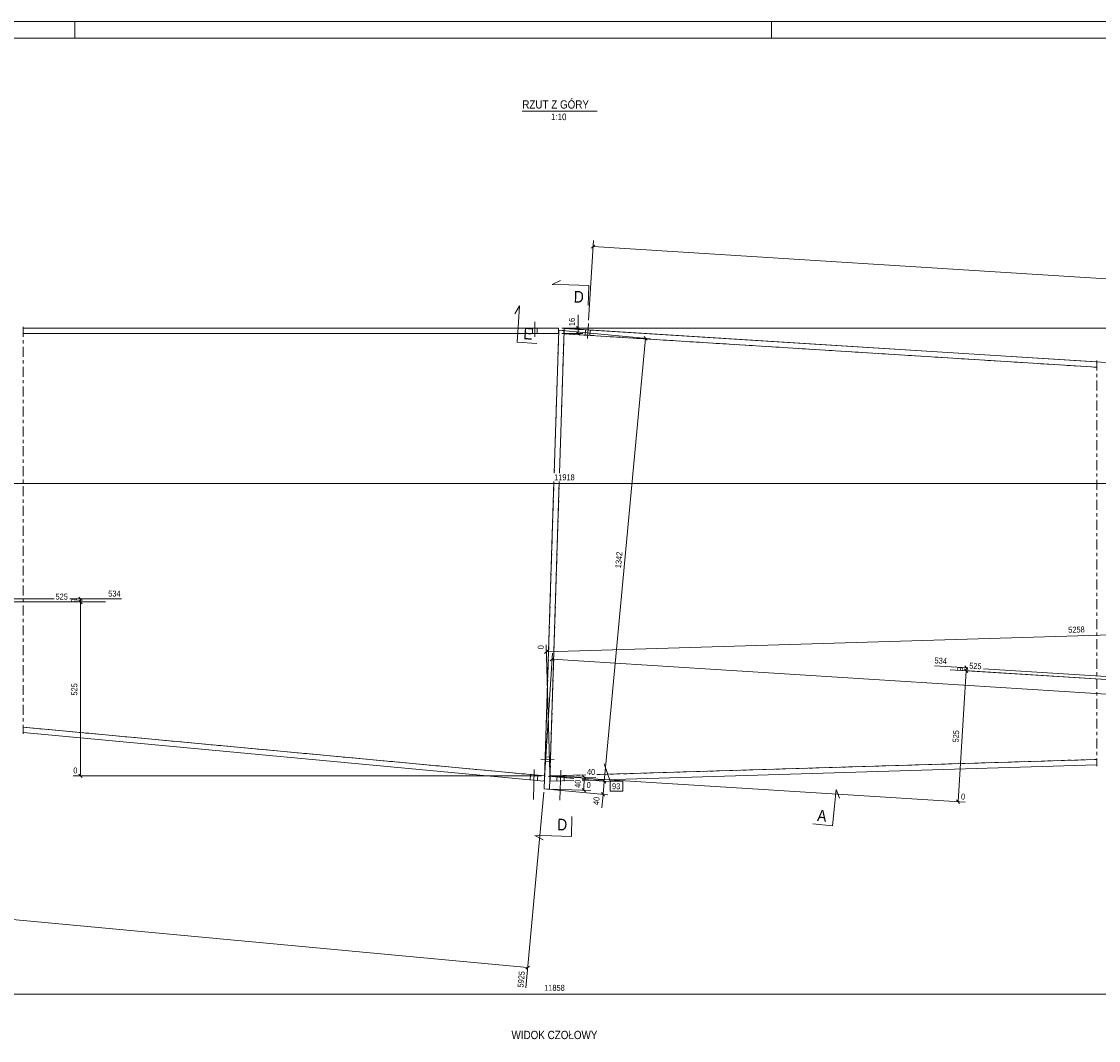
# Model space of a CAD drawing. Header units: millimetres. Extents: x 0 to 914, y 0 to 610.
# Tile 4 of 7: x 268 to 593, y 303 to 610. Entities that reach past the tile are written whole.
import ezdxf

# ---------------------------------------------------------------- set-up
doc = ezdxf.new("R2010")
doc.units = ezdxf.units.MM
for name, pattern in [('XKITLINE00', [0]), ('XKITLINE01', [4, 1, -1, 1, -1]), ('XKITLINE02', [4, 2, -2]), ('XKITLINE03', [6, 3, -1, 1, -1])]:
    doc.linetypes.add(name, pattern=pattern)
for name, color, linetype, lineweight in [('Arkusz rysunku', 3, 'Continuous', 0), ('Element', 2, 'Continuous', 0), ('Inny typ obiektu', 7, 'Continuous', 0), ('Przekrój', 7, 'Continuous', 0), ('Wymiar', 4, 'Continuous', 0), ('Znak elementu', 2, 'Continuous', 0), ('Śruba', 3, 'Continuous', 0)]:
    doc.layers.add(name, color=color, linetype=linetype, lineweight=lineweight)
doc.styles.add('ARIAL', font='ARIAL.TTF')

msp = doc.modelspace()

# ---------------------------------------------------------------- linework, layer by layer
at = {"layer": 'Arkusz rysunku', "linetype": 'XKITLINE00', "lineweight": 0}
for p, q in [((914, 610), (0, 610)), ((284, 605), (284, 610)), ((494, 605), (494, 610)), ((909, 605), (5, 605))]:
    msp.add_line(p, q, dxfattribs=at)
at = {"layer": 'Element', "linetype": 'XKITLINE03', "lineweight": 0}
for p, q in [((268.42, 517.87), (268.42, 395.15)), ((592.09, 507.72), (592.09, 385.42))]:
    msp.add_line(p, q, dxfattribs=at)
at = {"layer": 'Element', "linetype": 'XKITLINE00', "lineweight": 0}
for p, q in [((268.42, 517.47), (429.84, 517.47)), ((428.52, 473.79), (429.87, 516.87)), ((429.84, 517.47), (429.84, 515.87)), ((431.47, 516.82), (429.87, 516.87)), ((431.47, 516.82), (430.12, 473.79)), ((431.54, 517.42), (431.44, 515.82)), ((592.09, 507.33), (431.54, 517.42)), ((429.84, 515.87), (268.42, 515.87)), ((592.09, 505.72), (431.44, 515.82)), ((425.53, 378.51), (428.44, 471.27)), ((430.04, 471.27), (427.13, 378.46)), ((425.65, 382.48), (268.42, 397.15)), ((268.42, 395.55), (425.5, 380.89)), ((441.41, 382.86), (592.09, 387.42)), ((592.09, 385.82), (436.9, 381.12)), ((425.5, 380.89), (425.65, 382.48)), ((427.25, 382.43), (438.01, 382.75)), ((427.3, 380.83), (427.25, 382.43)), ((434.38, 381.04), (427.3, 380.83)), ((427.13, 378.46), (425.53, 378.51))]:
    msp.add_line(p, q, dxfattribs=at)
at = {"layer": 'Element', "linetype": 'XKITLINE01', "lineweight": 0}
for p, q in [((429.84, 515.87), (268.42, 515.87)), ((428.52, 473.79), (429.84, 515.87)), ((430.12, 473.79), (431.44, 515.82)), ((431.44, 515.82), (592.09, 505.72)), ((425.65, 382.48), (428.44, 471.27)), ((427.25, 382.43), (430.04, 471.27)), ((425.65, 382.48), (268.42, 397.15)), ((441.41, 382.86), (592.09, 387.42)), ((427.25, 382.43), (438.01, 382.75))]:
    msp.add_line(p, q, dxfattribs=at)
at = {"layer": 'Inny typ obiektu', "linetype": 'XKITLINE00', "lineweight": 0}
msp.add_line((418.88, 583), (441.47, 583), dxfattribs=at)
at = {"layer": 'Przekrój', "linetype": 'XKITLINE00', "lineweight": 0}
for p, q in [((427.9, 530.72), (430.44, 531.89)), ((432.9, 530.56), (427.9, 530.72)), ((438.9, 530.37), (432.9, 530.56)), ((438.9, 530.37), (438.71, 524.37)), ((418.02, 524.28), (416.61, 521.86)), ((417.71, 519.29), (418.02, 524.28)), ((417.33, 513.3), (417.71, 519.29)), ((417.33, 513.3), (423.32, 512.92)), ((513, 373.38), (513.47, 378.35)), ((513.47, 378.35), (514.48, 375.75)), ((512.44, 367.4), (513, 373.38)), ((433.68, 364.18), (433.87, 370.18)), ((512.44, 367.4), (506.47, 367.96)), ((422.69, 364.53), (425.15, 363.2)), ((427.68, 364.37), (422.69, 364.53)), ((433.68, 364.18), (427.68, 364.37))]:
    msp.add_line(p, q, dxfattribs=at)
at = {"layer": 'Wymiar', "linetype": 'XKITLINE00', "lineweight": 0}
for p, q in [((438.86, 519.91), (440.37, 543.97)), ((440.79, 542.59), (439.71, 541.63)), ((440.25, 542.11), (754.61, 522.38)), ((435.7, 517.47), (435.7, 521.49)), ((435.7, 517.47), (435.7, 521.49)), ((430.84, 517.47), (850.29, 517.47)), ((430.84, 517.47), (437.14, 517.47)), ((430.87, 516.78), (457.52, 514.29)), ((432.54, 517.36), (683.52, 501.61)), ((435.19, 517.98), (436.21, 516.96)), ((435.19, 516.38), (436.21, 515.36)), ((435.7, 515.87), (435.7, 517.47)), ((430.84, 515.87), (437.14, 515.87)), ((443.61, 380.8), (456.08, 514.42)), ((455.62, 514.98), (456.54, 513.87)), ((41.63, 470.67), (822.05, 470.67)), ((43.62, 435.83), (277.8, 435.83)), ((282.53, 435.83), (298.07, 435.83)), ((285.18, 436.34), (286.2, 435.32)), ((285.18, 435.43), (286.2, 434.41)), ((285.18, 435.43), (286.2, 434.41)), ((285.69, 434.92), (285.69, 435.83)), ((42.62, 434.92), (282.57, 434.92)), ((42.62, 434.92), (293.21, 434.92)), ((285.09, 434.92), (287.13, 434.92)), ((285.69, 382.48), (285.69, 434.92)), ((426.12, 419.88), (746.32, 429.58)), ((426.61, 420.4), (425.62, 419.36)), ((425.71, 383.48), (427.98, 419.49)), ((427.22, 383.43), (426.05, 422.03)), ((428.4, 418.11), (427.32, 417.15)), ((427.86, 417.63), (812.49, 393.46)), ((553.24, 415.05), (543.12, 415.69)), ((552.31, 415.62), (553.21, 414.59)), ((812.76, 397.83), (547.91, 414.48)), ((550.25, 374.7), (552.73, 414.17)), ((812.76, 397.83), (552.13, 414.21)), ((552.25, 414.71), (553.2, 413.63)), ((552.25, 414.71), (553.2, 413.63)), ((552.73, 414.17), (552.78, 415.08)), ((811.82, 398.8), (557.96, 414.75)), ((424.65, 382.48), (283.53, 382.48)), ((285.18, 382.99), (286.2, 381.97)), ((426.65, 382.39), (434.4, 381.66)), ((426.65, 382.39), (434.4, 381.66)), ((428.25, 382.4), (441.02, 382)), ((428.25, 382.37), (436.53, 381.84)), ((436.53, 381.84), (436.92, 381.82)), ((436.91, 381.43), (445.04, 380.67)), ((436.91, 381.43), (445.04, 380.67)), ((436.92, 381.82), (552.4, 374.56)), ((437.04, 382.63), (438.03, 381.58)), ((437.41, 378.13), (437.53, 382.11)), ((443.15, 381.36), (444.07, 380.25)), ((443.15, 381.36), (444.07, 380.25)), ((443.24, 376.85), (443.61, 380.8)), ((425.43, 377.51), (419.93, 318.5)), ((426.52, 378.41), (444.68, 376.72)), ((428.13, 378.43), (439.56, 378.07)), ((436.91, 378.66), (437.9, 377.61)), ((442.78, 377.41), (443.7, 376.3)), ((443.24, 376.85), (442.87, 372.85)), ((443.24, 376.85), (442.87, 372.85)), ((549.77, 375.24), (550.72, 374.16)), ((34.6, 360.65), (420.5, 324.63)), ((421.05, 325.09), (419.95, 324.17)), ((41.62, 316.67), (816.06, 316.67))]:
    msp.add_line(p, q, dxfattribs=at)
at = {"layer": 'Znak elementu', "linetype": 'XKITLINE00', "lineweight": 0}
for p, q in [((443.54, 386.1), (445.35, 380.84)), ((445.35, 380.84), (449.22, 380.84)), ((445.35, 377.84), (445.35, 380.84)), ((449.22, 377.84), (449.22, 380.84)), ((445.35, 377.84), (449.22, 377.84))]:
    msp.add_line(p, q, dxfattribs=at)
at = {"layer": 'Śruba', "linetype": 'XKITLINE00', "lineweight": 0}
for p, q in [((421.99, 515.87), (421.99, 517.47)), ((421.99, 515.87), (421.99, 517.47)), ((422.69, 514.92), (422.69, 519.42)), ((422.69, 514.92), (422.69, 519.42)), ((423.39, 515.87), (423.39, 517.47)), ((423.39, 515.87), (423.39, 517.47)), ((437.87, 515.42), (437.97, 517.01)), ((437.87, 515.42), (437.97, 517.01)), ((438.51, 514.42), (438.8, 518.92)), ((438.51, 514.42), (438.8, 518.92)), ((439.27, 515.33), (439.37, 516.93)), ((439.27, 515.33), (439.37, 516.93)), ((424.46, 387.52), (428.45, 387.39)), ((425.79, 386.78), (427.39, 386.73)), ((425.83, 388.18), (427.43, 388.13)), ((422.51, 384.39), (422.23, 375.39)), ((422.51, 384.39), (422.23, 375.39)), ((430.51, 384.14), (430.22, 375.14)), ((430.51, 384.14), (430.22, 375.14)), ((421.36, 382.81), (421.31, 381.21)), ((421.36, 382.81), (421.31, 381.21)), ((423.56, 382.74), (423.51, 381.14)), ((423.56, 382.74), (423.51, 381.14)), ((429.36, 382.56), (429.31, 380.96)), ((429.36, 382.56), (429.31, 380.96)), ((431.56, 382.49), (431.5, 380.89)), ((431.56, 382.49), (431.5, 380.89))]:
    msp.add_line(p, q, dxfattribs=at)
at = {"layer": 'Śruba', "linetype": 'XKITLINE02', "lineweight": 0}
for p, q in [((424.46, 387.52), (428.45, 387.39)), ((425.79, 386.78), (427.39, 386.73)), ((425.83, 388.18), (427.43, 388.13))]:
    msp.add_line(p, q, dxfattribs=at)

# ---------------------------------------------------------------- texts
at = {"layer": 'Inny typ obiektu', "style": 'ARIAL', "width": 0.85}
for s, height, p in [('RZUT Z GÓRY', 2.5, (418.88, 583.75)), ('1:10', 2, (427.58, 580.25)), ('WIDOK CZOŁOWY', 2.5, (415.64, 303.07))]:
    msp.add_text(s, height=height, dxfattribs=at).set_placement(p)
at = {"layer": 'Przekrój', "style": 'ARIAL', "width": 0.85}
for s, rotation, p in [('D', -1.7991, (434.37, 525.26)), ('E', -3.5924, (419.14, 514.19)), ('A', -5.3342, (507.7, 368.85)), ('D', -1.7991, (429.37, 366.07))]:
    msp.add_text(s, height=3.5, rotation=rotation, dxfattribs=at).set_placement(p)
at = {"layer": 'Wymiar', "style": 'ARIAL', "width": 0.85}
for s, rotation, p in [('16', 90.0002, (434.74, 518.15)), ('1342', 84.666, (448.64, 445.04)), ('9', 90.0002, (284.73, 434.71)), ('5258', 1.7361, (583.52, 425.61)), ('0', 91.7363, (425.37, 420.68)), ('534', -3.5982, (543.16, 416.41)), ('525', -3.5982, (553.59, 414.84)), ('9', 86.402, (551.76, 414.02)), ('525', 90.0002, (284.73, 406.7)), ('525', 86.402, (550.4, 392.5)), ('40', -1.7991, (438.37, 382.8)), ('40', 88.2011, (436.47, 378.82)), ('0', -1.7991, (438.25, 378.83)), ('0', -3.5982, (551.11, 375.37)), ('40', 84.666, (441.98, 373.61)), ('5925', 84.666, (419.21, 318.57))]:
    msp.add_text(s, height=1.8, rotation=rotation, dxfattribs=at).set_placement(p)
for s, p in [('11918', (428.5, 471.63)), ('534', (294.07, 436.55)), ('525', (278.16, 435.64)), ('0', (283.53, 383.2)), ('11858', (425.5, 317.63))]:
    msp.add_text(s, height=1.8, dxfattribs=at).set_placement(p)
at = {"layer": 'Znak elementu', "style": 'ARIAL', "width": 0.85}
msp.add_text('93', height=1.8, dxfattribs=at).set_placement((445.95, 378.44))

doc.saveas('drawing.dxf')
